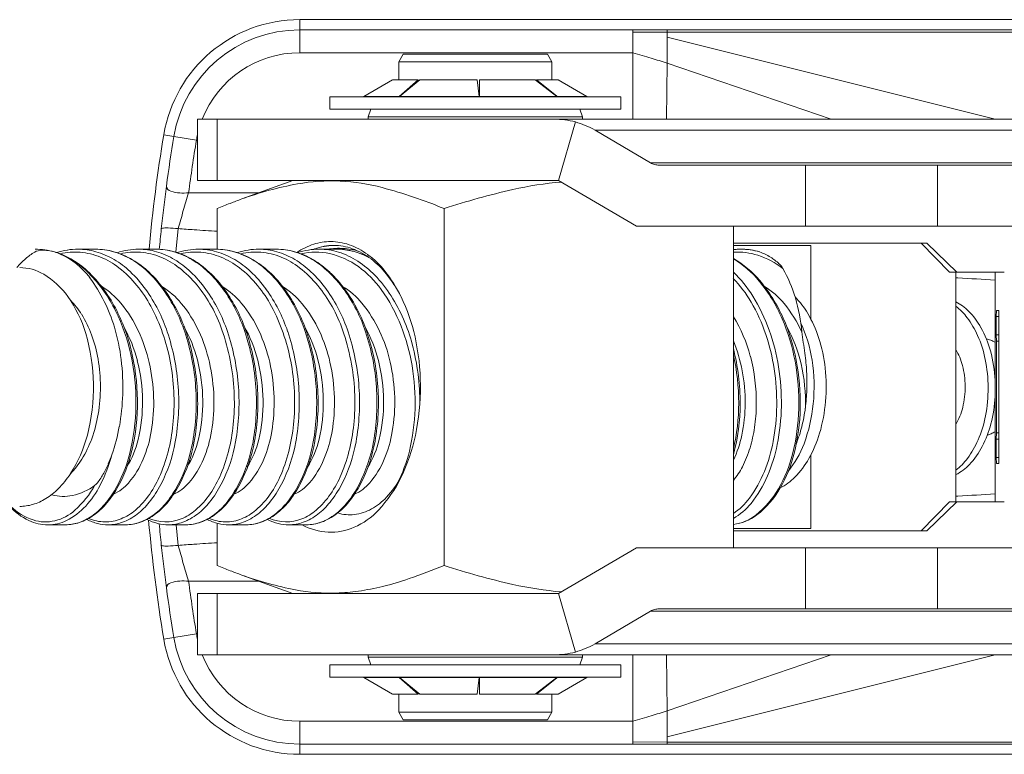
# Model space of a CAD drawing. Header units: millimetres. Extents: x 0 to 410, y 0 to 291.
# Tile 2 of 19: x 69 to 101, y 53 to 77. Entities that reach past the tile are written whole.
import ezdxf

# ---------------------------------------------------------------- set-up
doc = ezdxf.new("R2010")
doc.units = ezdxf.units.MM
doc.header["$MEASUREMENT"] = 0
doc.layers.add('Mittelinien', color=7, linetype='Continuous')
doc.layers.add('Sichtbare_Kanten__d_nn', color=7, linetype='Continuous')

msp = doc.modelspace()

# ---------------------------------------------------------------- linework, layer by layer
at = {"layer": 'Mittelinien', "color": 6, "linetype": 'Continuous', "lineweight": 5}
for p, q in [((77.941, 76.878), (77.941, 76.544)), ((77.941, 76.544), (88.819, 76.544)), ((77.941, 75.797), (77.941, 76.544)), ((88.819, 76.544), (89.934, 76.544)), ((88.819, 76.544), (88.819, 76.474)), ((89.934, 76.544), (135.196, 76.544)), ((89.934, 76.475), (89.934, 76.544)), ((89.934, 76.475), (135.196, 76.475)), ((77.941, 75.797), (88.819, 75.797)), ((89.934, 75.453), (89.917, 73.628)), ((81.188, 74.373), (80.038, 74.373)), ((83.795, 74.373), (81.196, 74.373)), ((86.33, 74.373), (83.805, 74.373)), ((87.311, 74.373), (86.337, 74.373)), ((75.241, 73.628), (75.241, 71.628)), ((86.386, 71.628), (86.938, 73.535)), ((73.502, 73.119), (73.832, 73.064)), ((74.569, 72.941), (73.832, 73.064)), ((124.257, 73.264), (87.584, 73.264)), ((124.318, 72.2), (89.395, 72.2)), ((94.456, 70.128), (94.456, 72.128)), ((98.758, 70.128), (98.758, 72.128)), ((100.678, 67.178), (100.765, 67.178)), ((100.678, 66.578), (100.765, 66.578)), ((100.686, 66.378), (100.686, 63.378)), ((100.678, 63.178), (100.765, 63.178)), ((100.678, 62.578), (100.765, 62.578)), ((69.853, 61.358), (69.816, 61.343)), ((94.456, 59.628), (94.456, 57.628)), ((98.758, 59.628), (98.758, 57.628)), ((75.241, 56.128), (75.241, 58.128)), ((86.386, 58.128), (86.938, 56.22)), ((124.318, 57.555), (89.395, 57.555)), ((73.502, 56.636), (73.832, 56.691)), ((74.569, 56.814), (73.832, 56.691)), ((124.257, 56.491), (87.584, 56.491)), ((89.934, 54.303), (89.917, 56.128)), ((80.037, 55.382), (81.188, 55.382)), ((81.196, 55.382), (83.795, 55.382)), ((83.805, 55.382), (86.33, 55.382)), ((86.337, 55.382), (87.311, 55.382)), ((77.941, 53.959), (77.941, 53.211)), ((77.941, 53.959), (88.819, 53.959)), ((77.941, 52.878), (77.941, 53.211)), ((77.941, 53.211), (88.819, 53.211)), ((88.819, 53.211), (88.819, 53.281)), ((88.819, 53.211), (89.934, 53.211)), ((89.934, 53.28), (89.934, 53.211)), ((89.934, 53.28), (135.196, 53.28)), ((89.934, 53.211), (135.196, 53.211))]:
    msp.add_line(p, q, dxfattribs=at)
for centre, radius, start, end in [((77.941, 72.378), 4.166, 90, 170.5123), ((77.941, 72.378), 3.419, 90, 158.5556), ((122.819, 64.878), 49.666, 170.5123, 172.4063), ((77.941, 72.378), 3.419, 167.3664, 170.5123), ((122.819, 64.878), 48.919, 170.5123, 172.5473), ((79.136, 67.195), 2.309, 99.9892, 107.9877), ((79.12, 67.287), 2.215, 91.8224, 99.9892), ((70.603, 67.199), 2.087, 85.3085, 103.4985), ((69.124, 66.709), 2.702, 44.2172, 68.3123), ((70.703, 67.257), 2.123, 74.0174, 90), ((70.591, 67.058), 2.228, 67.7084, 85.3085), ((71.272, 67.257), 2.123, 74.0116, 90), ((70.591, 66.864), 2.532, 59.3886, 74.0174), ((70.464, 66.749), 2.563, 52.1178, 67.7084), ((71.16, 66.864), 2.532, 59.378, 74.0116), ((72.576, 67.177), 2.108, 85.4201, 103.461), ((72.677, 67.267), 2.112, 73.8463, 90), ((72.569, 67.083), 2.202, 67.7737, 85.4201), ((73.246, 67.268), 2.111, 73.8316, 90), ((72.565, 66.879), 2.516, 59.0553, 73.8463), ((72.439, 66.766), 2.544, 52.1863, 67.7737), ((73.133, 66.878), 2.516, 59.0303, 73.8316), ((74.533, 67.193), 2.092, 85.2531, 103.3382), ((74.633, 67.227), 2.151, 74.0772, 90.0002), ((74.52, 67.028), 2.258, 67.8508, 85.2531), ((75.202, 67.227), 2.152, 74.0847, 90.0002), ((74.529, 66.862), 2.531, 59.4053, 74.0772), ((74.412, 66.762), 2.544, 52.1499, 67.8508), ((75.098, 66.862), 2.531, 59.4187, 74.0847), ((76.506, 67.192), 2.094, 85.4024, 103.5612), ((76.606, 67.264), 2.115, 73.95, 90.0002), ((76.497, 67.076), 2.21, 67.7291, 85.4024), ((77.176, 67.265), 2.115, 73.9488, 90.0003), ((76.496, 66.881), 2.514, 59.2346, 73.95), ((76.365, 66.754), 2.558, 52.1615, 67.7291), ((77.065, 66.881), 2.514, 59.2329, 73.9488), ((78.465, 67.219), 2.066, 77.4291, 103.4616), ((78.573, 67.249), 2.131, 72.7691, 90), ((79.212, 67.238), 2.171, 86.0212, 99.5494), ((78.363, 66.761), 2.535, 53.9659, 77.4291), ((79.142, 67.252), 2.128, 75.4175, 90), ((78.439, 66.816), 2.584, 57.1323, 72.7691), ((79.208, 67.187), 2.223, 72.6506, 86.0212), ((79.06, 66.937), 2.453, 61.8412, 75.4175), ((92.245, 67.201), 2.085, 71.6725, 94.0909), ((92.34, 67.257), 2.122, 81.7071, 90.0001), ((92.32, 67.118), 2.262, 73.6762, 81.7071), ((92.052, 66.618), 2.7, 51.998, 71.6725), ((70.388, 66.522), 2.929, 46.4932, 59.3886), ((70.957, 66.521), 2.931, 46.4903, 59.378), ((72.342, 66.508), 2.949, 46.4117, 59.0553), ((72.91, 66.506), 2.95, 46.3926, 59.0303), ((74.337, 66.536), 2.909, 46.6081, 59.4053), ((74.907, 66.538), 2.908, 46.6133, 59.4187), ((76.26, 66.485), 2.975, 46.5146, 59.2346), ((76.83, 66.485), 2.975, 46.5066, 59.2329), ((78.182, 66.419), 3.056, 43.6694, 57.1323), ((77.893, 66.115), 3.334, 35.7015, 53.9659), ((90.562, 66.401), 3.069, 39.1814, 59.9986), ((67.597, 65.223), 4.833, 26.2589, 44.2172), ((69.815, 65.914), 3.62, 39.0118, 52.1178), ((69.613, 65.705), 4.055, 35.5399, 46.4932), ((70.183, 65.706), 4.054, 35.5386, 46.4903), ((71.765, 65.898), 3.644, 39.1736, 52.1863), ((71.558, 65.683), 4.087, 35.6774, 46.4117), ((72.125, 65.682), 4.089, 35.664, 46.3926), ((73.75, 65.911), 3.623, 39.0044, 52.1499), ((73.544, 65.698), 4.063, 35.7856, 46.6081), ((74.113, 65.697), 4.064, 35.7884, 46.6133), ((75.677, 65.868), 3.68, 39.1938, 52.1615), ((75.49, 65.673), 4.095, 35.678, 46.5146), ((76.058, 65.672), 4.095, 35.6662, 46.5066), ((77.221, 65.502), 4.385, 32.4377, 43.6694), ((89.412, 65.797), 3.902, 31.684, 46.5378), ((70.091, 65.953), 2.609, 39.4883, 58.0878), ((69.23, 65.44), 4.373, 28.3237, 39.0118), ((72.043, 65.935), 2.632, 39.4673, 57.9523), ((70.871, 65.169), 4.798, 19.1936, 39.1736), ((74.035, 65.958), 2.599, 39.4606, 58.1107), ((73.15, 65.425), 4.395, 28.3303, 39.0044), ((75.95, 65.899), 2.676, 39.446, 57.7342), ((74.816, 65.166), 4.791, 19.1801, 39.1938), ((77.961, 65.956), 2.606, 39.4461, 58.0004), ((89.164, 65.625), 4.055, 30.0209, 43.6949), ((88.879, 65.029), 5.24, 23.2873, 39.1814), ((91.74, 65.954), 2.603, 39.2499, 58.1091), ((68.663, 65.027), 5.223, 18.4432, 35.5399), ((69.232, 65.027), 5.222, 18.4418, 35.5386), ((70.702, 65.069), 5.14, 18.4155, 35.6774), ((71.269, 65.068), 5.142, 18.4111, 35.664), ((72.656, 65.058), 5.157, 18.4904, 35.7856), ((73.226, 65.058), 5.157, 18.4884, 35.7884), ((74.639, 65.062), 5.142, 18.402, 35.678), ((75.207, 65.061), 5.144, 18.4016, 35.6662), ((76.148, 64.861), 5.483, 21.4822, 35.7015), ((76.158, 64.826), 5.644, 14.8427, 32.4377), ((87.749, 64.771), 5.857, 19.5708, 31.684), ((68.849, 64.929), 4.218, 24.8866, 39.4883), ((67.795, 64.667), 6.003, 19.2046, 28.3237), ((70.825, 64.932), 4.21, 24.8743, 39.4673), ((72.785, 64.929), 4.219, 24.8476, 39.4606), ((71.824, 64.71), 5.901, 19.1219, 28.3303), ((74.791, 64.945), 4.177, 24.8305, 39.446), ((76.672, 64.896), 4.274, 24.9833, 39.4461), ((87.582, 64.711), 5.883, 18.6771, 30.0209), ((90.47, 64.917), 4.243, 24.5046, 39.2499), ((66.439, 64.652), 6.124, 12.0861, 26.2589), ((70.212, 64.64), 4.529, 14.3665, 29.5016), ((72.145, 64.625), 4.567, 14.3103, 29.3644), ((74.156, 64.642), 4.521, 14.3316, 29.4587), ((75.245, 64.505), 6.453, 9.5414, 21.4822), ((88.16, 64.716), 4.641, 14.6385, 31.9962), ((87.772, 64.553), 6.445, 10.4451, 23.2873), ((89.801, 64.597), 4.624, 12.9612, 29.3732), ((68.152, 64.598), 4.63, 14.2284, 29.1315), ((67.98, 64.526), 5.176, 12.9017, 24.8866), ((67.253, 64.478), 6.577, 10.8896, 19.2046), ((66.699, 64.372), 7.293, 3.9905, 18.4432), ((67.266, 64.371), 7.295, 3.9915, 18.4418), ((70.023, 64.56), 5.094, 12.8338, 24.8743), ((68.51, 64.347), 7.298, 3.0216, 19.1936), ((68.524, 64.344), 7.436, 4.0805, 18.4155), ((69.098, 64.345), 7.43, 4.0749, 18.4111), ((71.968, 64.55), 5.119, 12.8143, 24.8476), ((71.191, 64.49), 6.571, 10.8148, 19.1219), ((70.61, 64.374), 7.316, 3.9852, 18.4904), ((71.179, 64.374), 7.315, 3.9794, 18.4884), ((73.958, 64.559), 5.096, 12.7716, 24.8305), ((72.523, 64.369), 7.218, 2.9028, 19.1801), ((72.563, 64.371), 7.33, 3.9494, 18.402), ((76.078, 64.618), 4.57, 14.2146, 29.2321), ((73.131, 64.371), 7.331, 3.9565, 18.4016), ((75.949, 64.559), 5.073, 12.8516, 24.9833), ((86.847, 64.462), 6.659, 8.7005, 18.6771), ((86.935, 64.481), 6.721, 9.0642, 19.5708), ((74.462, 64.377), 7.399, 359.4896, 14.8427), ((87.447, 64.475), 5.025, 10.6975, 22.3057), ((65.143, 64.374), 7.45, 359.242, 12.0861), ((84.95, 64.349), 7.321, 0.0014, 12.5384), ((67.263, 64.373), 5.546, 0.6188, 14.2284), ((67.304, 64.372), 5.869, 1.6495, 12.9017), ((66.703, 64.372), 7.137, 2.9077, 10.8896), ((69.109, 64.357), 5.668, 0.8447, 14.3665), ((69.112, 64.353), 6.029, 1.7693, 12.8338), ((71.16, 64.374), 5.583, 0.7025, 14.3103), ((71.184, 64.372), 5.923, 1.6301, 12.8143), ((70.569, 64.371), 7.205, 2.882, 10.8148), ((73.079, 64.367), 5.632, 0.7872, 14.3316), ((73.104, 64.366), 5.971, 1.635, 12.7716), ((75.108, 64.372), 5.571, 0.6199, 14.2146), ((75.128, 64.372), 5.915, 1.6198, 12.8516), ((74.498, 64.38), 7.211, 358.2474, 9.5414), ((86.811, 64.364), 6.036, 359.4306, 14.6385), ((86.768, 64.368), 7.466, 358.5167, 10.4451), ((88.87, 64.383), 5.58, 358.029, 12.9612), ((86.848, 64.362), 5.635, 359.7378, 10.6975), ((86.205, 64.364), 7.308, 359.1784, 8.7005), ((86.202, 64.365), 7.463, 359.0947, 9.0642), ((66.731, 64.374), 7.109, 355.0934, 2.9077), ((66.675, 64.37), 7.317, 349.8773, 3.9905), ((67.246, 64.37), 7.315, 349.8804, 3.9915), ((68.749, 64.359), 7.058, 355.1831, 3.0216), ((68.723, 64.358), 7.236, 349.9187, 4.0805), ((69.289, 64.359), 7.239, 349.9119, 4.0749), ((70.582, 64.372), 7.192, 355.1705, 2.882), ((70.546, 64.369), 7.379, 349.991, 3.9852), ((71.113, 64.369), 7.382, 349.9925, 3.9794), ((72.593, 64.372), 7.148, 355.1366, 2.9028), ((72.57, 64.372), 7.323, 349.8818, 3.9494), ((73.14, 64.371), 7.322, 349.8897, 3.9565), ((67.548, 64.376), 5.261, 346.6654, 0.6188), ((67.45, 64.376), 5.724, 350.462, 1.6495), ((69.579, 64.364), 5.197, 346.7437, 0.8447), ((69.487, 64.364), 5.654, 350.4874, 1.7693), ((71.431, 64.377), 5.312, 346.7775, 0.7025), ((71.308, 64.376), 5.798, 350.5253, 1.6301), ((73.473, 64.372), 5.238, 346.8042, 0.7872), ((73.391, 64.374), 5.684, 350.427, 1.635), ((75.417, 64.376), 5.261, 346.6799, 0.6199), ((75.294, 64.376), 5.749, 350.4635, 1.6198), ((85.691, 64.349), 6.58, 346.774, 0.0014), ((87.336, 64.36), 5.147, 348.1593, 359.7378), ((87.292, 64.359), 5.555, 351.6795, 359.4306), ((65.644, 64.368), 6.948, 345.9007, 359.242), ((74.925, 64.367), 6.784, 346.5079, 358.2474), ((86.691, 64.357), 6.822, 349.3398, 359.1784), ((86.709, 64.357), 6.956, 348.7748, 359.0947), ((87.382, 64.352), 6.852, 345.8912, 358.5167), ((67.626, 64.297), 6.211, 346.7326, 355.0934), ((69.67, 64.282), 6.133, 346.7735, 355.1831), ((71.533, 64.292), 6.237, 346.8889, 355.1705), ((73.544, 64.291), 6.194, 346.7927, 355.1366), ((69.048, 64.107), 4.103, 337.2394, 350.462), ((71.026, 64.106), 4.093, 337.2198, 350.4874), ((73.028, 64.089), 4.055, 337.2374, 350.5253), ((74.914, 64.117), 4.139, 337.2847, 350.427), ((76.95, 64.098), 4.069, 337.1944, 350.4635), ((88.315, 64.209), 4.521, 343.0866, 351.6795), ((69.658, 63.876), 3.093, 328.4361, 346.6654), ((69.073, 63.942), 4.882, 332.5764, 349.8773), ((69.64, 63.942), 4.883, 332.5873, 349.8804), ((71.593, 63.89), 3.128, 328.5365, 346.7437), ((71.025, 63.949), 4.898, 332.6854, 349.9187), ((71.596, 63.948), 4.896, 332.6686, 349.9119), ((73.608, 63.866), 3.076, 328.445, 346.7775), ((73.03, 63.931), 4.857, 332.7198, 349.991), ((73.599, 63.931), 4.857, 332.7274, 349.9925), ((75.501, 63.897), 3.155, 328.7565, 346.8042), ((74.949, 63.947), 4.907, 332.674, 349.8818), ((75.517, 63.948), 4.908, 332.6857, 349.8897), ((77.532, 63.875), 3.088, 328.4529, 346.6799), ((88.944, 64.022), 3.504, 334.1156, 348.1593), ((88.347, 64.045), 5.137, 337.9967, 349.3398), ((88.505, 64), 5.125, 336.7461, 348.7748), ((68.417, 64.111), 5.398, 337.198, 346.7326), ((70.401, 64.11), 5.382, 337.265, 346.7735), ((72.423, 64.085), 5.324, 337.2239, 346.8889), ((74.323, 64.108), 5.393, 337.2631, 346.7927), ((77.15, 63.833), 4.496, 332.0743, 346.5079), ((88.967, 64.011), 3.84, 333.0655, 343.0866), ((89.706, 63.768), 4.455, 330.2169, 345.8912), ((66.846, 63.999), 5.139, 333.0185, 344.9692), ((68.126, 63.744), 4.389, 329.0921, 345.9007), ((70.12, 63.658), 2.941, 319.6105, 337.2394), ((72.055, 63.674), 2.977, 319.6577, 337.2198), ((74.043, 63.663), 2.954, 319.6176, 337.2374), ((76.006, 63.66), 2.956, 319.6716, 337.2847), ((77.958, 63.674), 2.976, 319.6773, 337.1944), ((90.208, 63.381), 2.448, 320.5055, 333.0655), ((89.385, 63.626), 4.017, 323.7191, 337.9967), ((71.271, 62.678), 1.429, 294.2139, 319.6105), ((70.122, 63.394), 3.548, 325.4304, 337.198), ((73.262, 62.649), 1.393, 293.8711, 319.6577), ((72.023, 63.43), 3.624, 325.6703, 337.265), ((75.216, 62.665), 1.414, 294.0414, 319.6176), ((74.035, 63.407), 3.575, 325.4224, 337.2239), ((77.192, 62.653), 1.4, 293.9656, 319.6716), ((75.974, 63.417), 3.604, 325.598, 337.2631), ((79.15, 62.663), 1.412, 294.1385, 319.6773), ((89.615, 63.523), 3.917, 321.3174, 336.7461), ((68.543, 63.163), 3.094, 311.6754, 331.1158), ((68.699, 63.056), 3.059, 317.51, 333.0185), ((69.087, 63.169), 3.27, 318.2222, 329.0921), ((70.249, 63.332), 3.557, 321.4277, 332.5764), ((70.818, 63.331), 3.556, 321.4359, 332.5873), ((72.153, 63.366), 3.628, 321.6451, 332.6854), ((72.723, 63.366), 3.627, 321.6275, 332.6686), ((74.135, 63.361), 3.614, 321.6695, 332.7198), ((74.705, 63.36), 3.612, 321.6681, 332.7274), ((76.119, 63.342), 3.589, 321.549, 332.674), ((76.688, 63.343), 3.59, 321.5542, 332.6857), ((90.975, 63.042), 2.994, 308.3317, 330.2169), ((70.775, 62.944), 2.756, 310.8039, 325.4304), ((71.225, 62.553), 2.307, 307.5742, 321.4277), ((71.794, 62.553), 2.308, 307.581, 321.4359), ((72.737, 62.943), 2.76, 310.8458, 325.6703), ((73.209, 62.531), 2.282, 307.7101, 321.6451), ((73.779, 62.53), 2.281, 307.6901, 321.6275), ((74.698, 62.95), 2.769, 310.8504, 325.4224), ((75.153, 62.556), 2.316, 307.8547, 321.6695), ((75.721, 62.557), 2.317, 307.8485, 321.6681), ((76.687, 62.928), 2.739, 310.8534, 325.598), ((77.15, 62.524), 2.272, 307.5546, 321.549), ((77.719, 62.524), 2.273, 307.5519, 321.5542), ((90.882, 62.527), 2.16, 304.2061, 323.7191), ((91.083, 62.348), 2.037, 299.8609, 321.3174), ((69.814, 62.305), 1.863, 225.4496, 251.9778), ((69.58, 61.999), 1.536, 283.9406, 311.6754), ((69.376, 62.436), 2.141, 296.4528, 317.51), ((69.953, 62.395), 2.108, 304.6733, 318.2222), ((71.471, 62.137), 1.69, 292.0937, 310.8039), ((73.463, 62.103), 1.649, 291.6324, 310.8458), ((75.418, 62.118), 1.669, 292.0457, 310.8504), ((77.388, 62.118), 1.668, 291.9219, 310.8534), ((69.638, 61.764), 1.294, 251.9778, 283.9406), ((69.721, 61.741), 1.366, 270.0001, 296.4528), ((70.29, 61.731), 1.355, 270.0001, 288.3589), ((70.178, 62.071), 1.713, 288.3589, 304.6733), ((71.594, 61.856), 1.385, 246.8092, 269.3688), ((71.593, 61.836), 1.365, 269.3688, 292.0937), ((71.687, 61.717), 1.341, 270, 290.2429), ((71.52, 62.17), 1.825, 290.2429, 307.5742), ((72.256, 61.717), 1.342, 270, 290.2475), ((72.088, 62.171), 1.825, 290.2475, 307.581), ((73.561, 61.858), 1.386, 246.7644, 291.6324), ((73.654, 61.75), 1.373, 269.9999, 290.1092), ((73.511, 62.14), 1.787, 290.1092, 307.7101), ((74.223, 61.75), 1.372, 269.9999, 290.0972), ((74.081, 62.139), 1.787, 290.0972, 307.6901), ((75.531, 61.856), 1.385, 246.7052, 269.3032), ((75.531, 61.839), 1.368, 269.3032, 292.0457), ((75.624, 61.724), 1.348, 270, 290.3254), ((75.465, 62.155), 1.808, 290.3254, 307.8547), ((76.193, 61.724), 1.348, 270, 290.3216), ((76.034, 62.154), 1.808, 290.3216, 307.8485), ((77.495, 61.852), 1.381, 246.7274, 291.9219), ((77.589, 61.737), 1.361, 269.9999, 290.1002), ((77.438, 62.149), 1.801, 290.1002, 307.5546), ((78.158, 61.737), 1.361, 269.9999, 290.0999), ((78.007, 62.15), 1.801, 290.0999, 307.5519), ((91.921, 61.845), 1.468, 276.8755, 308.3317), ((122.819, 64.878), 48.919, 187.4527, 189.4877), ((122.819, 64.878), 49.666, 187.5937, 189.4877), ((77.941, 57.378), 4.166, 189.4877, 270), ((77.941, 57.378), 3.419, 189.4877, 192.6336), ((77.941, 57.378), 3.419, 201.4444, 270)]:
    msp.add_arc(centre, radius, start, end, dxfattribs=at)
at = {"layer": 'Sichtbare_Kanten__d_nn', "color": 1, "linetype": 'Continuous', "lineweight": 5}
for p, q in [((77.941, 76.878), (135.196, 76.878)), ((89.934, 76.475), (88.819, 76.474)), ((88.819, 76.474), (88.819, 75.797)), ((89.934, 76.475), (89.934, 76.308)), ((89.934, 76.308), (100.648, 73.628)), ((89.934, 76.308), (89.934, 75.453)), ((81.172, 75.503), (81.317, 75.753)), ((81.317, 75.753), (85.126, 75.753)), ((85.126, 75.753), (86.028, 75.753)), ((86.028, 75.753), (86.172, 75.503)), ((88.819, 75.797), (88.819, 73.628)), ((81.172, 75.503), (81.173, 74.914)), ((81.172, 75.503), (85.215, 75.503)), ((85.215, 75.503), (86.172, 75.503)), ((86.172, 75.503), (86.173, 74.914)), ((95.287, 73.628), (89.934, 75.453)), ((80.035, 74.373), (80.973, 74.914)), ((80.038, 74.373), (80.976, 74.914)), ((81.804, 74.914), (80.976, 74.914)), ((81.804, 74.914), (81.188, 74.373)), ((81.196, 74.373), (81.86, 74.914)), ((81.817, 74.882), (81.804, 74.914)), ((83.729, 74.914), (81.86, 74.914)), ((83.729, 74.914), (83.795, 74.373)), ((85.622, 74.914), (83.805, 74.914)), ((83.805, 74.373), (83.805, 74.914)), ((85.622, 74.914), (86.33, 74.373)), ((85.674, 74.914), (85.662, 74.887)), ((86.373, 74.914), (85.674, 74.914)), ((86.333, 74.376), (85.674, 74.914)), ((87.311, 74.373), (86.373, 74.914)), ((78.923, 74.353), (78.923, 73.953)), ((88.423, 74.353), (78.926, 74.353)), ((83.795, 74.373), (83.8, 74.353)), ((83.805, 74.353), (83.805, 74.373)), ((88.423, 74.353), (88.423, 73.953)), ((88.423, 73.953), (78.926, 73.953)), ((80.173, 73.702), (80.264, 73.952)), ((87.082, 73.953), (87.173, 73.703)), ((74.605, 73.628), (74.605, 71.628)), ((75.241, 73.628), (74.605, 73.628)), ((86.241, 73.628), (75.241, 73.628)), ((80.173, 73.702), (85.832, 73.703)), ((80.173, 73.702), (80.173, 73.628)), ((85.832, 73.703), (87.173, 73.703)), ((124.211, 73.628), (86.241, 73.628)), ((87.173, 73.703), (87.173, 73.628)), ((87.584, 73.264), (89.395, 72.2)), ((94.456, 72.128), (89.663, 72.128)), ((98.758, 72.128), (94.456, 72.128)), ((125.47, 72.128), (98.758, 72.128)), ((75.241, 71.628), (74.605, 71.628)), ((86.386, 71.628), (75.241, 71.628)), ((76.048, 71.02), (77.717, 71.628)), ((86.386, 71.628), (88.939, 70.128)), ((74.313, 71.223), (76.605, 71.223)), ((75.249, 69.378), (75.249, 70.707)), ((82.653, 59.048), (82.653, 70.707)), ((88.939, 70.128), (92.923, 70.128)), ((92.096, 70.128), (92.097, 59.628)), ((94.456, 70.128), (92.923, 70.128)), ((98.758, 70.128), (94.456, 70.128)), ((125.468, 70.128), (98.758, 70.128)), ((73.899, 69.28), (73.974, 70.053)), ((98.408, 69.578), (92.096, 69.578)), ((94.63, 69.503), (92.096, 69.503)), ((94.63, 67.092), (94.63, 69.503)), ((99.148, 68.628), (98.232, 69.578)), ((99.391, 68.628), (98.408, 69.578)), ((70.703, 69.38), (71.272, 69.38)), ((72.677, 69.379), (73.246, 69.379)), ((74.633, 69.378), (75.202, 69.378)), ((76.606, 69.38), (77.176, 69.38)), ((78.423, 69.391), (78.368, 69.37)), ((78.573, 69.379), (79.142, 69.379)), ((99.166, 68.628), (99.148, 68.628)), ((99.166, 68.628), (99.391, 68.628)), ((99.359, 61.128), (99.359, 68.628)), ((99.391, 68.628), (100.942, 68.628)), ((100.643, 68.628), (100.643, 61.128)), ((100.685, 67.378), (100.678, 67.178)), ((100.758, 67.378), (100.685, 67.378)), ((100.765, 67.178), (100.758, 67.378)), ((100.678, 67.178), (100.678, 66.578)), ((100.765, 62.578), (100.765, 67.178)), ((100.678, 66.578), (100.685, 66.378)), ((100.765, 66.378), (100.686, 66.378)), ((100.685, 63.378), (100.678, 63.178)), ((100.765, 63.378), (100.686, 63.378)), ((100.678, 63.178), (100.678, 62.578)), ((94.63, 60.253), (94.63, 62.663)), ((100.678, 62.578), (100.685, 62.378)), ((100.685, 62.378), (100.758, 62.378)), ((100.758, 62.378), (100.765, 62.578)), ((69.839, 61.361), (69.853, 61.358)), ((99.148, 61.128), (98.232, 60.178)), ((99.391, 61.128), (98.408, 60.178)), ((99.166, 61.128), (99.148, 61.128)), ((99.166, 61.128), (99.391, 61.128)), ((99.391, 61.128), (100.942, 61.128)), ((70.29, 60.376), (69.721, 60.376)), ((72.256, 60.375), (71.687, 60.375)), ((74.223, 60.378), (73.654, 60.378)), ((73.908, 60.378), (73.974, 59.702)), ((75.249, 59.048), (75.249, 60.425)), ((76.193, 60.375), (75.624, 60.375)), ((78.158, 60.376), (77.589, 60.376)), ((92.097, 60.253), (94.63, 60.253)), ((98.408, 60.178), (92.097, 60.178)), ((86.386, 58.128), (88.939, 59.628)), ((88.939, 59.628), (92.923, 59.628)), ((94.456, 59.628), (92.923, 59.628)), ((98.758, 59.627), (94.456, 59.628)), ((125.468, 59.628), (98.758, 59.628)), ((74.313, 58.532), (76.604, 58.532)), ((76.049, 58.735), (77.716, 58.128)), ((74.605, 56.128), (74.605, 58.128)), ((75.241, 58.128), (74.605, 58.128)), ((86.386, 58.128), (75.241, 58.128)), ((87.584, 56.491), (89.395, 57.555)), ((94.456, 57.628), (89.663, 57.628)), ((98.758, 57.628), (94.456, 57.628)), ((125.47, 57.628), (98.758, 57.628)), ((75.241, 56.128), (74.605, 56.128)), ((86.241, 56.128), (75.241, 56.128)), ((80.173, 56.128), (80.173, 56.052)), ((80.173, 56.052), (85.832, 56.053)), ((80.264, 55.803), (80.173, 56.052)), ((85.832, 56.053), (87.173, 56.053)), ((124.211, 56.128), (86.241, 56.128)), ((87.173, 56.053), (87.082, 55.803)), ((87.173, 56.128), (87.173, 56.053)), ((88.819, 53.959), (88.819, 56.128)), ((95.287, 56.128), (89.934, 54.303)), ((89.934, 53.447), (100.648, 56.128)), ((78.923, 55.403), (78.923, 55.803)), ((78.926, 55.803), (88.423, 55.803)), ((88.423, 55.403), (88.423, 55.803)), ((78.926, 55.403), (88.423, 55.403)), ((80.035, 55.382), (80.973, 54.841)), ((80.976, 54.841), (80.037, 55.382)), ((81.188, 55.382), (81.804, 54.841)), ((81.86, 54.841), (81.196, 55.382)), ((83.795, 55.382), (83.729, 54.841)), ((83.8, 55.403), (83.795, 55.382)), ((83.805, 55.382), (83.805, 55.403)), ((83.805, 54.841), (83.805, 55.382)), ((86.33, 55.382), (85.622, 54.841)), ((85.673, 54.841), (86.333, 55.379)), ((87.311, 55.382), (86.373, 54.841)), ((80.976, 54.841), (81.804, 54.841)), ((81.173, 54.841), (81.173, 54.253)), ((81.804, 54.841), (81.817, 54.876)), ((81.86, 54.841), (83.729, 54.841)), ((83.805, 54.841), (85.622, 54.841)), ((85.662, 54.868), (85.673, 54.841)), ((85.673, 54.841), (86.373, 54.841)), ((86.173, 54.841), (86.173, 54.253)), ((81.317, 54.003), (81.173, 54.253)), ((81.173, 54.253), (85.216, 54.253)), ((81.317, 54.003), (85.126, 54.003)), ((85.126, 54.003), (86.029, 54.003)), ((85.216, 54.253), (86.173, 54.253)), ((86.173, 54.253), (86.029, 54.003)), ((89.934, 53.447), (89.934, 54.303)), ((88.819, 53.281), (88.819, 53.959)), ((89.934, 53.28), (89.934, 53.447)), ((89.934, 53.28), (88.819, 53.281)), ((77.941, 52.878), (135.196, 52.878))]:
    msp.add_line(p, q, dxfattribs=at)
for centre, radius, start, end in [((77.941, 72.378), 4.5, 90, 170.5123), ((82.224, 52.306), 24.398, 72.8551, 74.3199), ((83.954, 57.914), 18.53, 71.1743, 72.8551), ((79.96, 74.503), 0.15, 270.8377, 300), ((79.962, 74.503), 0.15, 270.0446, 299.9947), ((81.143, 74.428), 0.0754, 270.0631, 290.7413), ((81.136, 74.447), 0.0957, 290.7413, 309.072), ((86.392, 74.454), 0.102, 232.6548, 250.465), ((86.387, 74.439), 0.0867, 250.465, 269.8371), ((87.386, 74.503), 0.15, 240, 270), ((86.241, 70.953), 2.674, 82.4351, 90), ((86.243, 70.966), 2.662, 74.8522, 82.4351), ((86.296, 71.122), 2.497, 67.2341, 75.0985), ((86.2, 70.892), 2.747, 59.7363, 67.2341), ((122.819, 64.878), 50, 170.5123, 174.835), ((89.674, 72.685), 0.56, 240.0341, 254.852), ((89.658, 72.626), 0.499, 254.852, 270.561), ((122.819, 64.878), 49.666, 172.4068, 174.0345), ((73.796, 71.472), 0.21, 188.6464, 253.2687), ((79.861, 60.547), 11.145, 100.3114, 110.0014), ((78.96, 65.496), 6.115, 87.2168, 100.3114), ((78.934, 64.956), 6.656, 75.203, 87.2168), ((76.654, 56.324), 15.584, 67.3597, 75.203), ((87.485, 59.9), 11.716, 94.926, 102.7486), ((74.137, 72.608), 1.396, 253.2687, 277.2185), ((121.324, 56.937), 49.134, 163.0967, 163.8061), ((90.398, 47.026), 24.916, 102.7486, 108.1107), ((83.374, 51.23), 21.104, 111.4052, 112.6441), ((81.67, 55.577), 16.434, 110.0014, 111.4052), ((121.538, 56.875), 49.356, 163.8061, 164.5138), ((73.592, 69.369), 0.707, 88.4618, 101.0361), ((73.589, 69.246), 0.831, 86.3101, 88.4618), ((67.614, -23.404), 93.673, 86.10745, 86.31007), ((122.819, 64.878), 49.666, 174.0345, 174.8034), ((73.467, 70.01), 0.0549, 101.0361, 147.3258), ((76.687, 102.171), 32.233, 265.1718, 266.0904), ((79.261, 139.837), 69.986, 266.09039, 266.71378), ((79.081, 67.405), 2.243, 107.6151, 123.4377), ((78.951, 67.815), 1.813, 90.002, 107.6151), ((79.071, 67.594), 1.91, 100.0886, 109.8221), ((79.051, 67.706), 1.797, 90.0518, 100.0886), ((78.951, 67.813), 1.815, 70.7373, 90.002), ((79.051, 67.723), 1.779, 70.0757, 90.0518), ((78.781, 67.325), 2.331, 53.7569, 70.7373), ((70.449, 67.379), 2.231, 121.3394, 130.8419), ((69.516, 68.911), 0.436, 90.4205, 121.3394), ((69.306, 67.179), 2.2, 81.7806, 89.9999), ((69.524, 67.876), 1.472, 73.7345, 90.4205), ((69.293, 67.085), 2.296, 73.7341, 81.7806), ((69.216, 66.821), 2.571, 48.0477, 73.7341), ((69.533, 67.91), 1.437, 69.8233, 73.7339), ((70.722, 67.07), 2.312, 99.1596, 108.0758), ((69.499, 67.815), 1.537, 66.0427, 69.8233), ((69.142, 67.013), 2.415, 36.5087, 66.0427), ((70.703, 67.189), 2.191, 90, 99.1596), ((71.272, 67.18), 2.2, 74.0569, 90), ((71.163, 66.796), 2.599, 59.3956, 74.0569), ((72.704, 67.014), 2.367, 99.1303, 107.9271), ((72.677, 67.181), 2.198, 90, 99.1303), ((73.246, 67.191), 2.188, 73.9605, 90), ((73.138, 66.815), 2.579, 59.1944, 73.9605), ((74.651, 67.072), 2.308, 99.0868, 107.9491), ((74.633, 67.183), 2.196, 90.0001, 99.0868), ((75.202, 67.15), 2.228, 74.2013, 90.0001), ((75.102, 66.797), 2.595, 59.5688, 74.2013), ((76.628, 67.055), 2.327, 99.1918, 108.1147), ((76.606, 67.187), 2.193, 90.0003, 99.1918), ((77.176, 67.188), 2.192, 73.972, 90.0003), ((77.068, 66.813), 2.582, 59.2111, 73.972), ((78.592, 67.061), 2.32, 99.1332, 108.0263), ((78.573, 67.18), 2.2, 90, 99.1332), ((79.142, 67.176), 2.204, 76.5461, 90), ((79.079, 66.911), 2.476, 63.8552, 76.5461), ((78.875, 67.239), 2.295, 52.5062, 70.0757), ((78.431, 66.849), 2.922, 38.3159, 53.7569), ((92.341, 67.175), 2.204, 93.1851, 96.3626), ((92.34, 67.186), 2.193, 90, 93.1851), ((92.403, 67.662), 1.717, 80.7935, 90.0031), ((92.382, 67.532), 1.849, 71.9188, 80.7935), ((92.482, 67.839), 1.525, 64.5301, 71.9188), ((92.453, 67.778), 1.592, 57.2995, 64.5301), ((92.271, 67.495), 1.929, 46.9957, 57.2995), ((70.761, 67.018), 2.708, 130.8419, 139.4648), ((70.966, 66.464), 2.984, 46.6762, 59.3956), ((72.923, 66.454), 2.999, 46.5611, 59.1944), ((74.919, 66.485), 2.957, 46.7864, 59.5688), ((76.839, 66.428), 3.03, 46.673, 59.2111), ((78.522, 66.778), 2.876, 38.6633, 52.5062), ((90.601, 66.385), 3.074, 39.9214, 60.8824), ((93.127, 68.412), 0.676, 29.5382, 46.9957), ((68.799, 67.261), 1.517, 58.9209, 90), ((68.211, 66.286), 2.655, 35.5577, 58.9209), ((67.91, 65.369), 4.523, 28.7534, 48.0477), ((70.227, 65.68), 4.062, 35.7798, 46.6762), ((72.162, 65.65), 4.107, 35.7717, 46.5611), ((74.151, 65.668), 4.079, 35.9079, 46.7864), ((76.1, 65.645), 4.106, 35.9079, 46.673), ((77.107, 65.803), 4.609, 26.0359, 38.3159), ((77.357, 65.846), 4.367, 27.4392, 38.6633), ((89.706, 66.474), 4.607, 16.6054, 29.5382), ((66.885, 65.342), 5.223, 16.5468, 36.5087), ((88.995, 65.041), 5.168, 23.7914, 39.9214), ((99.651, 71.98), 3.543, 265.2635, 266.3291), ((177.279, 1281.945), 1215.995, 266.32911, 266.386633), ((67.128, 65.512), 3.986, 16.3002, 35.5577), ((69.307, 65.018), 5.196, 18.6395, 35.7798), ((71.332, 65.052), 5.129, 18.5631, 35.7717), ((73.29, 65.044), 5.143, 18.6561, 35.9079), ((75.281, 65.052), 5.118, 18.6063, 35.9079), ((76.023, 65.273), 5.816, 12.3489, 26.0359), ((68.726, 65.96), 2.458, 31.5135, 45.3776), ((66.753, 64.733), 5.844, 13.8405, 28.7534), ((92.277, 65.973), 2.602, 30.082, 45.2003), ((88.853, 66.219), 5.497, 4.7708, 16.6054), ((98.686, 66.293), 1.523, 44.2106, 63.8026), ((98.245, 66.03), 1.856, 36.7602, 53.1126), ((67.61, 65.276), 3.768, 20.3245, 31.5135), ((90.964, 65.213), 4.118, 18.0785, 30.082), ((97.937, 65.564), 2.569, 29.1548, 44.2106), ((87.905, 64.56), 6.359, 10.7967, 23.7914), ((90.277, 65.079), 4.443, 8.7543, 25.1192), ((97.319, 65.338), 3.011, 23.9386, 36.7602), ((64.964, 64.879), 6.241, 0.9356, 16.3002), ((66.942, 65.028), 4.48, 9.7769, 20.3245), ((65.688, 64.987), 6.472, 6.9973, 16.5468), ((67.39, 64.371), 7.219, 4.1132, 18.6395), ((69.228, 64.346), 7.349, 4.2028, 18.5631), ((71.307, 64.374), 7.235, 4.1275, 18.6561), ((73.258, 64.371), 7.252, 4.0882, 18.6063), ((97.841, 66.969), 3.522, 184.7708, 190.503), ((96.642, 65.038), 3.752, 11.3687, 23.9386), ((97.249, 65.181), 3.356, 15.1106, 29.1548), ((74.217, 64.878), 7.665, 0.4331, 12.3489), ((87.974, 65.14), 6.513, 7.4039, 10.503), ((90.195, 64.962), 4.928, 6.2039, 18.0785), ((100.275, 65.831), 0.622, 68.9664, 82.5755), ((100.225, 65.703), 0.759, 56.6537, 68.9664), ((65.281, 64.371), 7.36, 0.5601, 13.8405), ((85.092, 64.342), 7.229, 0.0014, 14.327), ((85.347, 64.799), 9.162, 5.4435, 7.4039), ((97.685, 65.093), 1.953, 14.4548, 31.0064), ((96.002, 64.844), 4.648, 3.1852, 15.1106), ((66.068, 64.878), 5.367, 0.1423, 9.7769), ((64.808, 64.879), 7.358, 358.0427, 6.9973), ((86.889, 64.367), 7.393, 358.7484, 10.7967), ((87.176, 64.973), 7.325, 3.251, 5.4435), ((89.054, 64.891), 5.679, 354.2915, 8.7543), ((96.852, 64.878), 2.813, 0.6795, 14.4548), ((95.645, 64.837), 4.769, 0.2243, 11.3687), ((87.942, 65.016), 6.558, 357.9725, 3.251), ((89.486, 64.885), 5.641, 355.1077, 6.2039), ((64.869, 64.877), 6.336, 345.6494, 0.9356), ((74.177, 64.877), 7.704, 348.1161, 0.4331), ((66.061, 64.878), 5.374, 350.4945, 0.1423), ((64.949, 64.874), 7.218, 349.7691, 358.0427), ((67.372, 64.37), 7.237, 349.9224, 4.1132), ((69.41, 64.359), 7.166, 349.9145, 4.2028), ((71.238, 64.369), 7.304, 350.0087, 4.1275), ((73.266, 64.371), 7.244, 349.9326, 4.0882), ((88.117, 65.01), 6.383, 352.622, 357.9725), ((96.825, 64.878), 2.84, 346.2901, 0.6795), ((95.633, 64.837), 4.781, 349.1294, 0.2243), ((65.647, 64.374), 6.994, 346.9713, 0.5601), ((85.939, 64.342), 6.382, 344.7493, 0.0014), ((89.516, 64.845), 5.215, 339.5815, 354.2915), ((89.788, 64.859), 5.337, 343.7446, 355.1077), ((95.995, 64.831), 4.655, 345.5798, 356.8148), ((66.917, 64.734), 4.506, 339.9555, 350.4945), ((87.488, 64.354), 6.794, 345.9978, 358.7484), ((89.354, 64.844), 5.134, 345.736, 352.6918), ((97.67, 64.671), 1.97, 328.9936, 346.2901), ((96.596, 64.652), 3.801, 336.6804, 349.1294), ((97.148, 64.535), 3.465, 332.5507, 345.5798), ((66.054, 64.674), 6.094, 340.7639, 349.7691), ((90.167, 64.637), 4.296, 338.1309, 345.736), ((91.218, 64.442), 3.848, 330.3537, 343.7446), ((100.272, 63.937), 0.635, 280.5617, 292.4909), ((100.222, 64.058), 0.766, 292.4909, 303.3463), ((66.908, 64.356), 4.231, 326.9151, 345.6494), ((67.589, 64.489), 3.791, 328.6556, 339.9555), ((69.716, 63.953), 4.856, 332.5766, 349.9224), ((71.685, 63.955), 4.856, 332.5355, 349.9145), ((73.685, 63.938), 4.82, 332.6052, 350.0087), ((75.594, 63.958), 4.88, 332.6634, 349.9326), ((75.997, 64.494), 5.845, 333.9662, 348.1161), ((91.432, 64.131), 3.171, 320.6836, 339.5815), ((97.281, 64.357), 3.054, 323.6269, 336.6804), ((68.083, 63.811), 4.493, 329.996, 346.9713), ((89.769, 63.785), 4.443, 330.2135, 345.9978), ((97.85, 64.17), 2.673, 316.8978, 332.5507), ((68.723, 63.798), 2.462, 314.6224, 328.6556), ((68.311, 63.84), 3.687, 331.9276, 336.5109), ((67.766, 64.077), 4.281, 336.5109, 340.7639), ((91.977, 64.01), 2.975, 315.6519, 330.3537), ((98.241, 63.65), 1.863, 306.8874, 323.6269), ((67.802, 63.773), 3.165, 315.4558, 326.9151), ((68.978, 63.484), 2.931, 324.4908, 331.9276), ((98.681, 63.392), 1.536, 296.1974, 316.8978), ((70.945, 62.081), 0.515, 306.6812, 324.4908), ((70.871, 63.354), 3.555, 321.2588, 332.5766), ((74.768, 63.377), 3.599, 321.3786, 332.6052), ((76.742, 63.365), 3.587, 321.3713, 332.6634), ((77.285, 63.865), 4.412, 316.9418, 333.9662), ((78.277, 63.574), 3.392, 317.3009, 331.0314), ((92.825, 63.181), 1.789, 296.6577, 315.6519), ((68.53, 63.057), 2.143, 301.5189, 315.4558), ((70.108, 63.205), 1.917, 282.5142, 306.6812), ((69.052, 63.251), 3.374, 319.0087, 329.996), ((72.788, 63.381), 3.612, 321.3149, 332.5355), ((91.019, 63.07), 3.003, 307.9204, 330.2135), ((68.711, 62.762), 1.797, 286.5085, 301.5189), ((70.233, 62.639), 1.336, 253.478, 282.5142), ((71.817, 62.595), 2.342, 307.3018, 321.2588), ((73.809, 62.564), 2.305, 307.256, 321.3149), ((75.75, 62.593), 2.343, 307.4528, 321.3786), ((77.743, 62.565), 2.306, 307.2759, 321.3713), ((79.33, 62.603), 1.959, 299.204, 317.3009), ((99.651, 57.775), 3.543, 93.6709, 94.7365), ((177.279, -1152.19), 1215.995, 93.613367, 93.67089), ((70.025, 62.456), 2.15, 223.4655, 244.4047), ((68.799, 62.465), 1.488, 270, 286.5085), ((69.943, 62.476), 2.194, 305.3705, 319.0087), ((79.575, 61.993), 1.291, 252.3228, 276.6903), ((78.749, 62.497), 2.408, 293.8272, 316.9418), ((79.549, 62.21), 1.509, 276.6903, 299.204), ((69.721, 61.822), 1.447, 244.4047, 270.0001), ((70.29, 61.808), 1.432, 270.0001, 288.689), ((70.174, 62.151), 1.794, 288.689, 305.3705), ((71.741, 62.008), 1.64, 242.7172, 255.8621), ((72.256, 61.793), 1.417, 270, 289.9723), ((72.099, 62.226), 1.878, 289.9723, 307.3018), ((73.697, 61.994), 1.622, 242.7526, 255.9766), ((122.819, 64.878), 50, 184.9931, 189.4877), ((74.223, 61.826), 1.449, 270, 289.7409), ((74.092, 62.191), 1.836, 289.7409, 307.256), ((75.68, 62.012), 1.643, 242.641, 255.8129), ((76.193, 61.8), 1.424, 270, 289.9793), ((76.045, 62.207), 1.857, 289.9793, 307.4528), ((77.638, 62.001), 1.631, 242.7294, 255.9159), ((78.158, 61.813), 1.437, 269.9999, 289.8362), ((78.016, 62.206), 1.855, 289.8362, 307.2759), ((91.923, 61.909), 1.532, 276.5087, 307.9204), ((71.687, 61.794), 1.418, 255.8621, 270), ((73.654, 61.82), 1.443, 255.9766, 269.9999), ((122.819, 64.878), 49.666, 185.1621, 185.9655), ((75.624, 61.793), 1.417, 255.8129, 270), ((77.589, 61.806), 1.431, 255.9159, 269.9999), ((78.965, 62.114), 1.98, 241.3884, 267.2788), ((78.96, 62.019), 1.885, 267.2788, 293.8272), ((79.262, -10.101), 70.006, 93.28611, 93.90949), ((122.819, 64.878), 49.666, 185.9655, 187.5932), ((73.467, 59.745), 0.0549, 212.6742, 258.9639), ((73.592, 60.386), 0.707, 258.9639, 271.5382), ((73.589, 60.509), 0.831, 271.5382, 273.6899), ((67.614, 153.159), 93.673, 273.68993, 273.89255), ((121.538, 72.88), 49.356, 195.4862, 196.1939), ((76.687, 27.585), 32.232, 93.9095, 94.8282), ((121.324, 72.819), 49.134, 196.1939, 196.9033), ((83.373, 78.526), 21.104, 247.3597, 248.5981), ((81.67, 74.179), 16.436, 248.5981, 250.0014), ((75.481, 76.241), 18.628, 288.8975, 292.6441), ((90.397, 82.73), 24.916, 251.8914, 257.2536), ((74.137, 57.147), 1.396, 82.7815, 106.7313), ((79.913, 69.352), 11.299, 250.0014, 259.2391), ((78.218, 68.246), 10.178, 283.8282, 288.8975), ((73.796, 58.283), 0.21, 106.7313, 171.3536), ((78.955, 64.311), 6.167, 259.2391, 271.7537), ((78.948, 64.541), 6.398, 271.7537, 278.1638), ((78.693, 66.316), 8.191, 278.1638, 283.8282), ((87.485, 69.856), 11.716, 257.2536, 265.0763), ((89.674, 57.07), 0.56, 105.148, 119.9659), ((89.658, 57.129), 0.499, 89.439, 105.148), ((77.941, 57.378), 4.5, 189.4877, 270), ((86.296, 58.633), 2.497, 284.9015, 292.7659), ((86.2, 58.863), 2.747, 292.7659, 300.2637), ((86.241, 58.802), 2.674, 270, 277.5649), ((86.243, 58.789), 2.662, 277.5649, 285.1478), ((79.96, 55.253), 0.15, 60.0164, 89.1623), ((79.962, 55.251), 0.152, 60.1409, 89.8203), ((81.143, 55.327), 0.0754, 69.2587, 89.9369), ((81.135, 55.308), 0.0957, 50.928, 69.2587), ((86.392, 55.301), 0.102, 109.535, 127.3452), ((86.387, 55.316), 0.0867, 90.1629, 109.535), ((87.386, 55.253), 0.15, 90.0009, 120), ((82.224, 77.449), 24.398, 285.6801, 287.1449), ((83.954, 71.841), 18.53, 287.1449, 288.8257)]:
    msp.add_arc(centre, radius, start, end, dxfattribs=at)

doc.saveas('drawing.dxf')
